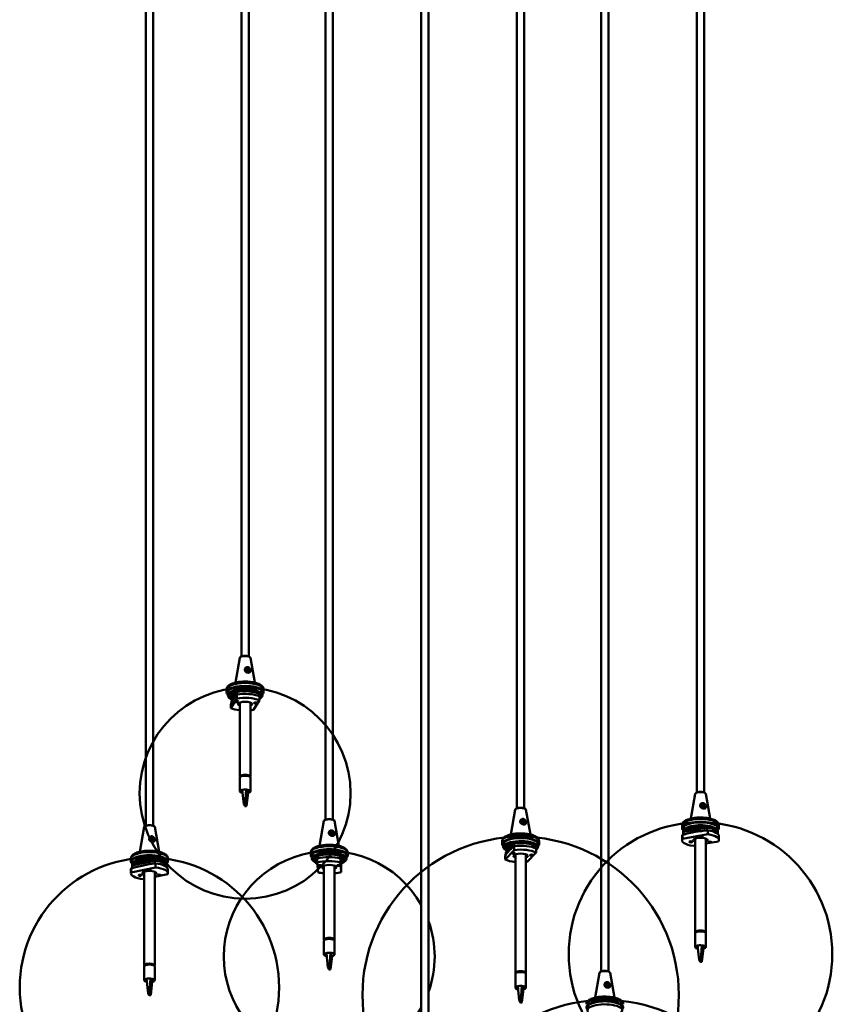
# Model space of a CAD drawing. Header units: millimetres. Extents: x 722 to 3895, y 162 to 5782.
# Tile 2 of 6: x 1762 to 2533, y 634 to 1568. Entities that reach past the tile are written whole.
import ezdxf

# ---------------------------------------------------------------- set-up
doc = ezdxf.new("R2010")
doc.units = ezdxf.units.MM
doc.header["$LTSCALE"] = 20
doc.layers.add('Widoczne (ISO)', color=7, linetype='Continuous', lineweight=50)
doc.layers.add('Widoczne wąskie (ISO)', color=7, linetype='Continuous', lineweight=50)

msp = doc.modelspace()

# ---------------------------------------------------------------- linework, layer by layer
at = {"layer": 'Widoczne (ISO)'}
for p, q in [((2233.45, 820.4), (2233.45, 2419.15)), ((2240.45, 820.4), (2240.45, 2419.15)), ((1972.15, 964.39), (1972.15, 2403.39)), ((1979.15, 964.39), (1979.15, 2403.39)), ((2404, 835.45), (2404, 2349.63)), ((2411, 835.45), (2411, 2349.63)), ((2142.7, 537.79), (2142.7, 2333.88)), ((2149.7, 537.79), (2149.7, 2333.88)), ((1881.4, 803.94), (1881.4, 2318.12)), ((1888.4, 803.94), (1888.4, 2318.12)), ((2313.25, 2264.36), (2313.25, 665.6)), ((2320.25, 2264.36), (2320.25, 665.6)), ((2051.95, 809.59), (2051.95, 2248.6)), ((2058.95, 809.59), (2058.95, 2248.6)), ((1970.61, 963.14), (1966.42, 939.56)), ((1971.4, 964.01), (1971.09, 963.78)), ((1979.89, 964.01), (1980.21, 963.78)), ((1980.69, 963.14), (1984.88, 939.56)), ((1977.57, 949.43), (1977.57, 953.83)), ((1978, 953.19), (1978, 949.32)), ((1978.51, 953.71), (1978.51, 949.27)), ((1958.15, 930.43), (1958.15, 933.24)), ((1959.15, 930.43), (1959.15, 927.61)), ((1966.33, 928.02), (1962.75, 922.21)), ((1966.32, 928.01), (1965.79, 928.1)), ((1966.33, 930.01), (1966.33, 926.55)), ((1967.99, 930.73), (1966.56, 928.4)), ((1967.68, 928.24), (1967.68, 924.48)), ((1967.99, 930.73), (1967.99, 928.29)), ((1988.54, 929.25), (1988.54, 926.96)), ((1989.21, 922.93), (1989.21, 926.69)), ((1992.15, 930.43), (1992.15, 927.61)), ((1993.15, 930.43), (1993.15, 933.24)), ((1967.68, 924.48), (1962.08, 915.37)), ((1962.08, 915.37), (1962.08, 919.13)), ((1962.75, 922.21), (1962.75, 920.52)), ((1970.65, 920.7), (1970.65, 850.55)), ((1980.65, 920.7), (1980.65, 850.55)), ((1983.61, 913.82), (1989.21, 922.93)), ((1972.38, 851.48), (1971.4, 850.56)), ((1971.4, 850.56), (1971.4, 850.51)), ((1971.4, 850.51), (1971.4, 850.55)), ((1971.9, 851.24), (1971.9, 851.03)), ((1971.9, 851.23), (1971.9, 851.03)), ((1972.38, 850.91), (1972.38, 851.48)), ((1972.88, 851.68), (1972.88, 851.66)), ((1972.97, 851.7), (1972.97, 851.68)), ((1974.76, 851.97), (1974.76, 851.99)), ((1975.67, 852.01), (1975.67, 851.32)), ((1978.36, 851.67), (1975.67, 852.01)), ((1976.51, 851.99), (1976.51, 851.9)), ((1977.9, 851.73), (1977.9, 851.8)), ((1978.36, 851.05), (1978.36, 851.67)), ((1979.9, 850.51), (1979.9, 850.55)), ((1970.65, 849.61), (1970.65, 836.46)), ((1980.65, 849.61), (1980.65, 836.46)), ((1974.39, 824.27), (1972.88, 837.88)), ((1975.86, 824.36), (1976.82, 838.12)), ((1976.82, 838.12), (1977.29, 837.22)), ((1976.91, 822.33), (1978.41, 835.03)), ((1977.29, 837.22), (1977.95, 835.94)), ((1977.95, 835.94), (1978.41, 835.03)), ((2402.46, 834.21), (2398.27, 810.63)), ((2403.26, 835.07), (2402.94, 834.84)), ((2411.75, 835.07), (2412.06, 834.84)), ((2412.54, 834.21), (2416.73, 810.63)), ((1975.86, 824.36), (1974.39, 824.27)), ((1974.39, 824.27), (1974.58, 823.9)), ((1974.58, 823.9), (1975.24, 822.62)), ((1975.24, 822.62), (1975.43, 822.25)), ((1975.43, 822.25), (1976.91, 822.33)), ((1976.06, 823.99), (1975.86, 824.36)), ((1976.72, 822.71), (1976.06, 823.99)), ((1976.91, 822.33), (1976.72, 822.71)), ((2409.43, 820.49), (2409.43, 824.89)), ((2409.85, 824.26), (2409.85, 820.38)), ((2410.37, 824.78), (2410.37, 820.33)), ((2231.91, 819.15), (2227.72, 795.57)), ((2232.71, 820.02), (2232.39, 819.79)), ((2241.19, 820.02), (2241.51, 819.79)), ((2241.99, 819.15), (2246.18, 795.57)), ((1880.65, 803.55), (1880.34, 803.33)), ((1889.14, 803.55), (1889.46, 803.33)), ((2050.41, 808.35), (2046.22, 784.77)), ((2051.21, 809.21), (2050.89, 808.98)), ((2059.69, 809.21), (2060.01, 808.98)), ((2060.49, 808.35), (2064.68, 784.77)), ((2238.87, 805.44), (2238.87, 809.84)), ((2239.3, 809.2), (2239.3, 805.33)), ((2239.81, 809.72), (2239.81, 805.28)), ((2390, 801.49), (2390, 804.31)), ((2425, 801.49), (2425, 804.31)), ((1879.86, 802.69), (1875.67, 779.11)), ((1889.94, 802.69), (1894.13, 779.11)), ((2057.37, 794.63), (2057.37, 799.03)), ((2057.8, 798.4), (2057.8, 794.52)), ((2058.31, 798.92), (2058.31, 794.47)), ((2390, 790.21), (2390, 793.97)), ((2414.5, 795.7), (2390.35, 791.4)), ((2390.35, 791.4), (2390.35, 795.16)), ((2391, 801.49), (2391, 798.67)), ((2391, 796.79), (2391, 795.35)), ((2406.85, 800.72), (2391.37, 797.97)), ((2391.37, 797.97), (2391.37, 795.45)), ((2403.11, 800.54), (2402.37, 801.59)), ((2403.11, 802.54), (2403.11, 800.54)), ((2406.47, 802.77), (2406.47, 800.66)), ((2413.95, 801.99), (2407.78, 800.89)), ((2409.47, 802.26), (2409.47, 801.19)), ((2413.95, 801.99), (2413.95, 799.42)), ((2414.5, 799.46), (2414.5, 795.7)), ((2424, 801.49), (2424, 798.67)), ((2424, 796.79), (2424, 795.97)), ((2425, 790.21), (2425, 793.97)), ((1886.82, 788.98), (1886.82, 793.38)), ((1887.25, 792.74), (1887.25, 788.87)), ((1887.76, 793.26), (1887.76, 788.82)), ((2219.45, 786.44), (2219.45, 789.26)), ((2220.45, 786.44), (2220.45, 783.62)), ((2228.39, 784.33), (2227.38, 784.56)), ((2228.44, 786.42), (2228.44, 782.82)), ((2230.93, 786.99), (2228.77, 784.73)), ((2230.73, 784.51), (2230.73, 780.76)), ((2230.93, 786.99), (2230.93, 784.54)), ((2250.89, 784.76), (2250.89, 782.54)), ((2253.45, 786.44), (2253.45, 783.62)), ((2254.45, 786.44), (2254.45, 789.26)), ((2400.5, 784.73), (2402.5, 785.08)), ((2402.5, 791.77), (2402.5, 702.82)), ((2412.5, 791.77), (2412.5, 702.82)), ((2412.5, 786.86), (2424.65, 789.02)), ((2037.95, 775.63), (2037.95, 778.45)), ((2038.95, 775.63), (2038.95, 772.81)), ((2044.63, 775.19), (2044.63, 772.82)), ((2061.94, 776.23), (2061.94, 776.12)), ((2062.91, 776.17), (2062.91, 775.97)), ((2065.63, 775.38), (2065.63, 772.98)), ((2065.8, 773), (2065.63, 775.38)), ((2071.95, 775.63), (2071.95, 772.81)), ((2072.95, 775.63), (2072.95, 778.45)), ((2230.73, 780.76), (2222.26, 771.91)), ((2222.26, 771.91), (2222.26, 775.67)), ((2228.44, 784.39), (2223.01, 778.72)), ((2223.01, 778.72), (2223.01, 776.64)), ((2231.95, 776.71), (2231.95, 664.28)), ((2241.95, 776.71), (2241.95, 664.28)), ((2243.16, 769.56), (2251.64, 778.41)), ((2251.64, 778.41), (2251.64, 782.17)), ((1867.4, 769.97), (1867.4, 772.79)), ((1868.4, 769.97), (1868.4, 767.15)), ((1883.35, 769.18), (1868.54, 766.02)), ((1868.54, 766.02), (1868.54, 763.51)), ((1880.09, 768.89), (1879.11, 769.93)), ((1880.09, 771.05), (1880.09, 768.89)), ((1883.04, 771.2), (1883.04, 769.11)), ((1890.13, 770.63), (1884.23, 769.37)), ((1886.04, 770.74), (1886.04, 769.75)), ((1890.13, 770.63), (1890.13, 768.06)), ((1890.62, 768.11), (1890.62, 764.35)), ((1901.4, 769.97), (1901.4, 767.15)), ((1902.4, 769.97), (1902.4, 772.79)), ((2044.11, 772.67), (2044.11, 768.91)), ((2044.11, 768.91), (2044.8, 759.61)), ((2050.45, 765.91), (2050.45, 695.76)), ((2060.45, 765.91), (2060.45, 695.76)), ((2065.91, 774.69), (2065.91, 772.91)), ((2066.1, 769.1), (2066.1, 772.86)), ((2066.79, 759.8), (2066.1, 769.1)), ((1867.4, 758.7), (1867.4, 762.46)), ((1890.62, 764.35), (1867.53, 759.42)), ((1867.53, 759.42), (1867.53, 763.18)), ((1868.4, 765.28), (1868.4, 763.46)), ((1879.9, 760.25), (1879.9, 671.31)), ((1889.9, 760.25), (1889.9, 671.31)), ((1889.9, 755.33), (1902.27, 757.97)), ((1901.4, 765.28), (1901.4, 764.45)), ((1902.4, 758.7), (1902.4, 762.46)), ((2066.79, 763.55), (2066.79, 759.8)), ((1879.18, 753.04), (1879.9, 753.19)), ((2402.5, 701.88), (2402.5, 688.73)), ((2404.23, 703.75), (2403.25, 702.83)), ((2403.25, 702.83), (2403.25, 702.78)), ((2403.25, 702.78), (2403.25, 702.82)), ((2404.23, 703.18), (2404.23, 703.75)), ((2407.52, 704.28), (2407.52, 703.59)), ((2410.22, 703.94), (2407.52, 704.28)), ((2410.22, 703.32), (2410.22, 703.94)), ((2411.75, 702.78), (2411.75, 702.82)), ((2412.5, 701.88), (2412.5, 688.73)), ((2050.45, 694.82), (2050.45, 681.66)), ((2052.18, 696.69), (2051.2, 695.76)), ((2051.2, 695.76), (2051.2, 695.72)), ((2051.2, 695.72), (2051.2, 695.76)), ((2051.7, 696.44), (2051.7, 696.23)), ((2051.71, 696.45), (2051.71, 696.24)), ((2052.18, 696.11), (2052.18, 696.69)), ((2052.69, 696.88), (2052.69, 696.86)), ((2052.77, 696.91), (2052.77, 696.89)), ((2054.56, 697.18), (2054.56, 697.2)), ((2055.47, 697.21), (2055.47, 696.53)), ((2058.17, 696.87), (2055.47, 697.21)), ((2056.31, 697.2), (2056.31, 697.11)), ((2057.71, 696.93), (2057.71, 697.01)), ((2058.17, 696.25), (2058.17, 696.87)), ((2059.7, 695.72), (2059.7, 695.76)), ((2060.45, 694.82), (2060.45, 681.66)), ((2054.19, 669.47), (2052.69, 683.09)), ((2055.67, 669.56), (2056.62, 683.32)), ((2056.62, 683.32), (2057.09, 682.42)), ((2057.09, 682.42), (2057.75, 681.14)), ((2406.24, 676.54), (2404.74, 690.15)), ((2407.72, 676.63), (2408.68, 690.39)), ((2408.68, 690.39), (2409.14, 689.49)), ((2408.76, 674.61), (2410.27, 687.3)), ((2409.14, 689.49), (2409.8, 688.21)), ((2409.8, 688.21), (2410.27, 687.3)), ((1884.92, 672.76), (1884.92, 672.08)), ((1887.62, 672.42), (1884.92, 672.76)), ((1887.62, 671.8), (1887.62, 672.42)), ((2056.71, 667.54), (2058.22, 680.24)), ((2057.75, 681.14), (2058.22, 680.24)), ((2407.72, 676.63), (2406.24, 676.54)), ((2406.24, 676.54), (2406.43, 676.17)), ((2406.43, 676.17), (2407.09, 674.89)), ((2407.09, 674.89), (2407.28, 674.52)), ((2407.28, 674.52), (2408.76, 674.61)), ((2407.91, 676.26), (2407.72, 676.63)), ((2408.57, 674.98), (2407.91, 676.26)), ((2408.76, 674.61), (2408.57, 674.98)), ((1879.9, 670.37), (1879.9, 657.21)), ((1881.63, 672.24), (1880.65, 671.31)), ((1880.65, 671.31), (1880.65, 671.27)), ((1880.65, 671.27), (1880.65, 671.31)), ((1881.63, 671.66), (1881.63, 672.24)), ((1889.15, 671.27), (1889.15, 671.31)), ((1889.9, 670.37), (1889.9, 657.21)), ((2055.67, 669.56), (2054.19, 669.47)), ((2054.19, 669.47), (2054.38, 669.1)), ((2054.38, 669.1), (2055.04, 667.82)), ((2055.04, 667.82), (2055.23, 667.45)), ((2055.23, 667.45), (2056.71, 667.54)), ((2055.86, 669.19), (2055.67, 669.56)), ((2056.52, 667.91), (2055.86, 669.19)), ((2056.71, 667.54), (2056.52, 667.91)), ((2231.95, 663.34), (2231.95, 650.18)), ((2233.68, 665.21), (2232.7, 664.28)), ((2232.7, 664.28), (2232.7, 664.24)), ((2232.7, 664.24), (2232.7, 664.28)), ((2233.2, 664.97), (2233.2, 664.76)), ((2233.2, 664.96), (2233.2, 664.75)), ((2233.68, 664.63), (2233.68, 665.21)), ((2234.19, 665.4), (2234.19, 665.38)), ((2234.27, 665.43), (2234.27, 665.4)), ((2236.97, 665.73), (2236.97, 665.05)), ((2239.67, 665.39), (2236.97, 665.73)), ((2237.81, 665.72), (2237.81, 665.62)), ((2239.21, 665.45), (2239.21, 665.53)), ((2239.67, 664.77), (2239.67, 665.39)), ((2241.2, 664.24), (2241.2, 664.28)), ((2241.95, 663.34), (2241.95, 650.18)), ((2311.71, 664.36), (2307.52, 640.78)), ((2312.51, 665.22), (2312.19, 664.99)), ((2321, 665.22), (2321.31, 664.99)), ((2321.79, 664.36), (2325.98, 640.78)), ((1883.64, 645.02), (1882.13, 658.64)), ((1885.12, 645.11), (1886.07, 658.87)), ((1886.07, 658.87), (1886.54, 657.97)), ((1886.16, 643.09), (1887.66, 655.79)), ((1886.54, 657.97), (1887.2, 656.69)), ((1887.2, 656.69), (1887.66, 655.79)), ((2318.68, 650.65), (2318.68, 655.05)), ((2319.1, 654.41), (2319.1, 650.54)), ((2319.62, 654.93), (2319.62, 650.49)), ((1885.12, 645.11), (1883.64, 645.02)), ((1883.64, 645.02), (1883.83, 644.65)), ((1883.83, 644.65), (1884.49, 643.37)), ((1885.31, 644.74), (1885.12, 645.11)), ((1885.97, 643.46), (1885.31, 644.74)), ((2235.69, 637.99), (2234.18, 651.61)), ((2237.17, 638.08), (2238.12, 651.84)), ((2238.12, 651.84), (2238.59, 650.94)), ((2238.21, 636.06), (2239.71, 648.76)), ((2238.59, 650.94), (2239.25, 649.66)), ((2239.25, 649.66), (2239.71, 648.76)), ((1884.49, 643.37), (1884.68, 643)), ((1884.68, 643), (1886.16, 643.09)), ((1886.16, 643.09), (1885.97, 643.46)), ((2237.17, 638.08), (2235.69, 637.99)), ((2235.69, 637.99), (2235.88, 637.62)), ((2235.88, 637.62), (2236.54, 636.34)), ((2236.54, 636.34), (2236.73, 635.97)), ((2236.73, 635.97), (2238.21, 636.06)), ((2237.36, 637.71), (2237.17, 638.08)), ((2238.02, 636.43), (2237.36, 637.71)), ((2238.21, 636.06), (2238.02, 636.43))]:
    msp.add_line(p, q, dxfattribs=at)
for centre, radius in [((1975.65, 834.63), 100), ((2407.5, 682), 125), ((2236.95, 643.32), 150), ((1884.9, 650.49), 123), ((2316.75, 488.53), 150)]:
    msp.add_circle(centre, radius, dxfattribs=at)
for start, end in [(29.2503, 330.7497), (340.47461, 19.52539)]:
    msp.add_arc((2055.45, 679.83), 100, start, end, dxfattribs=at)
for centre, major_axis, ratio, start_param, end_param in [((1975.65, 963.04), (-5.05, 0), 0.34202, 3.202292, 6.222486), ((1975.65, 963.31), (-4.7, 0), 0.34202, 3.585701, 5.839077), ((1978.04, 951.47), (-1.71, 1.82), 0.883022, 5.668064, 7.669147), ((1978.04, 951.47), (1.71, -1.82), 0.883022, 0.122672, 2.123755), ((1975.65, 930.43), (-17.5, 0), 0.34202, 2.8019, 6.622878), ((1975.65, 930.43), (16.5, 0), 0.34202, 0, 3.141593), ((1975.65, 927.61), (16.5, 0), 0.34202, 5.677338, 10.184555), ((1975.65, 925.71), (-14.49, 0), 0.34202, 5.316166, 6.836055), ((1975.65, 927.61), (-14.49, 0), 0.34202, 2.78289, 6.943419), ((1967.1, 929.02), (-3, 0), 0.34202, 4.971479, 7.403116), ((1967.83, 926.53), (-1.5, 0), 0.34202, 5.825973, 6.249852), ((1975.65, 922.91), (17.5, 0), 0.34202, 0.684006, 2.043436), ((1975.65, 919.15), (17.5, 0), 0.34202, 0.684006, 2.043436), ((1975.65, 925.73), (-16.5, 0), 0.34202, 3.815539, 5.195089), ((1975.65, 925.71), (14.49, 0), 0.34202, 5.924483, 6.756541), ((1975.65, 919.15), (-17.5, 0), 0.34202, 0.684006, 1.281045), ((1975.65, 919.15), (-6.75, 0), 0.34202, 2.404969, 7.019809), ((1975.65, 919.15), (-17.5, 0), 0.34202, 1.860548, 2.043436), ((1975.65, 850.55), (5, 0), 0.34202, 6.004858, 9.703105), ((1975.65, 849.61), (-5, 0), 0.34202, 3.141593, 6.283185), ((1975.65, 850.55), (4.3, 0), 0.34202, 6.239214, 9.468749), ((1975.65, 850.55), (-4.25, 0), 0.34202, 6.278821, 6.283185), ((1975.65, 851.02), (-3.8, 0), 0.34202, 6.074514, 6.313247), ((1975.65, 850.55), (4.25, 0), 0.34202, 1.566432, 2.447826), ((1975.65, 850.55), (4.25, 0), 0.34202, 0, 0.877029), ((1975.65, 851.02), (3.8, 0), 0.34202, 0.166989, 0.208672), ((1975.65, 836.46), (-5, 0), 0.34202, 5.298439, 7.343554), ((1975.65, 836.46), (-5, 0), 0.34202, 4.475405, 5.298439), ((1975.65, 836.46), (5, 0), 0.34202, 5.298439, 7.616998), ((2407.5, 834.1), (-5.05, 0), 0.34202, 3.202292, 6.222486), ((2407.5, 834.38), (-4.7, 0), 0.34202, 3.585701, 5.839077), ((2409.9, 822.53), (-1.71, 1.82), 0.883022, 5.668064, 7.669147), ((2409.9, 822.53), (1.71, -1.82), 0.883022, 0.122672, 2.123755), ((2236.95, 819.05), (-5.05, 0), 0.34202, 3.202292, 6.222486), ((2236.95, 819.33), (-4.7, 0), 0.34202, 3.585701, 5.839077), ((1884.9, 802.58), (-5.05, 0), 0.34202, 3.202292, 6.222486), ((1884.9, 802.86), (-4.7, 0), 0.34202, 3.585701, 5.839077), ((2055.45, 808.24), (-5.05, 0), 0.34202, 3.202292, 6.222486), ((2055.45, 808.52), (-4.7, 0), 0.34202, 3.585701, 5.839077), ((2239.34, 807.48), (-1.71, 1.82), 0.883022, 5.668064, 7.669147), ((2239.34, 807.48), (1.71, -1.82), 0.883022, 0.122672, 2.123755), ((2407.5, 801.49), (-17.5, 0), 0.34202, 2.8019, 6.622878), ((2407.5, 798.67), (16.5, 0), 0.34202, 6.115892, 9.592071), ((2407.5, 801.49), (16.5, 0), 0.34202, 0, 3.141593), ((2407.5, 798.67), (-14.49, 0), 0.34202, 3.344389, 6.364023), ((2057.84, 796.67), (-1.71, 1.82), 0.883022, 5.668064, 7.669147), ((2057.84, 796.67), (1.71, -1.82), 0.883022, 0.122672, 2.123755), ((2407.5, 793.97), (-17.5, 0), 0.34202, 6.082938, 6.283185), ((2407.5, 796.79), (-16.5, 0), 0.34202, 6.072878, 6.283185), ((2407.5, 796.78), (-14.49, 0), 0.34202, 4.431517, 5.952196), ((2407.5, 798.67), (7, 0), 0.34202, 2.249384, 2.687872), ((2405.28, 801.83), (-3, 0), 0.34202, 4.087225, 6.518862), ((2407.97, 798.79), (-1.5, 0), 0.34202, 4.837362, 5.546351), ((2407.5, 796.79), (16.5, 0), 0.34202, 0, 1.169243), ((2407.5, 793.97), (17.5, 0), 0.34202, 0, 1.159183), ((2407.5, 790.21), (17.5, 0), 0.34202, 6.082938, 7.442368), ((1887.29, 791.02), (-1.71, 1.82), 0.883022, 5.668064, 7.669147), ((1887.29, 791.02), (1.71, -1.82), 0.883022, 0.122672, 2.123755), ((2236.95, 786.44), (-17.5, 0), 0.34202, 2.8019, 6.622878), ((2236.95, 783.62), (16.5, 0), 0.34202, 5.810589, 10.117169), ((2236.95, 786.44), (16.5, 0), 0.34202, 0, 3.141593), ((2236.95, 781.73), (-14.49, 0), 0.34202, 5.20597, 6.727069), ((2236.95, 783.62), (-14.49, 0), 0.34202, 2.907082, 6.885795), ((2229.04, 785.42), (-3, 0), 0.34202, 4.895658, 7.266332), ((2236.95, 778.92), (17.5, 0), 0.34202, 0.574416, 1.933846), ((2236.95, 781.74), (-16.5, 0), 0.34202, 3.705948, 5.085498), ((2407.5, 790.21), (-17.5, 0), 0.34202, 6.082938, 7.442368), ((2407.5, 790.21), (-6.75, 0), 0.34202, 2.404969, 7.019809), ((1884.9, 769.97), (-17.5, 0), 0.34202, 2.8019, 6.622878), ((1884.9, 769.97), (16.5, 0), 0.34202, 0, 3.141593), ((2055.45, 775.63), (-17.5, 0), 0.34202, 2.8019, 6.622878), ((2055.45, 772.81), (16.5, 0), 0.34202, 5.443531, 10.239101), ((2055.45, 775.63), (16.5, 0), 0.34202, 0, 3.141593), ((2055.45, 772.81), (-14.49, 0), 0.34202, 2.427458, 6.95471), ((2055.45, 770.93), (-16.5, 0), 0.34202, 4.047865, 5.427415), ((2061.87, 775.21), (3, 0), 0.34202, 0.42203, 1.770319), ((2229.94, 782.82), (-1.5, 0), 0.34202, 5.612025, 6.321014), ((2236.95, 775.16), (-6.75, 0), 0.34202, 2.404969, 7.019809), ((2236.95, 775.16), (17.5, 0), 0.34202, 0.574416, 1.933846), ((2236.95, 781.73), (14.49, 0), 0.34202, 0.120708, 0.276927), ((1884.9, 767.15), (16.5, 0), 0.34202, 6.115892, 9.62111), ((1884.9, 765.28), (-16.5, 0), 0.34202, 6.151432, 6.283185), ((1884.9, 767.15), (-14.49, 0), 0.34202, 3.344389, 6.426501), ((1884.9, 765.26), (-14.49, 0), 0.34202, 4.510071, 6.03075), ((1884.9, 767.15), (7, 0), 0.34202, 2.327938, 2.713139), ((1881.96, 770.24), (-3, 0), 0.34202, 4.165779, 6.597416), ((1884.54, 767.27), (-1.5, 0), 0.34202, 4.915916, 5.624904), ((1884.9, 765.28), (16.5, 0), 0.34202, 0, 1.247796), ((1884.9, 762.46), (17.5, 0), 0.34202, 0, 1.237736), ((2055.45, 770.91), (-14.49, 0), 0.34202, 5.555669, 6.963826), ((2046.18, 773.52), (-3, 0), 0.34202, 5.252995, 7.170025), ((2055.45, 768.11), (17.5, 0), 0.34202, 0.916332, 2.275762), ((2055.45, 764.35), (17.5, 0), 0.34202, 0.916332, 2.275762), ((2055.45, 764.35), (-6.75, 0), 0.34202, 2.404969, 7.019809), ((2055.45, 770.91), (14.49, 0), 0.34202, 5.583348, 7.06838), ((2236.95, 775.16), (-17.5, 0), 0.34202, 0.574416, 1.281045), ((2236.95, 775.16), (-17.5, 0), 0.34202, 1.860548, 1.933846), ((1884.9, 758.7), (-17.5, 0), 0.34202, 6.161492, 7.520922), ((1884.9, 762.46), (-17.5, 0), 0.34202, 6.161492, 6.283185), ((1884.9, 758.7), (-6.75, 0), 0.34202, 2.404969, 7.019809), ((1884.9, 758.7), (17.5, 0), 0.34202, 6.161492, 7.520922), ((2055.45, 764.35), (-17.5, 0), 0.34202, 0.916332, 1.281045), ((2055.45, 764.35), (-17.5, 0), 0.34202, 1.860548, 2.275762), ((2407.5, 702.82), (5, 0), 0.34202, 6.004858, 9.703105), ((2407.5, 701.88), (-5, 0), 0.34202, 3.141593, 6.283185), ((2407.5, 702.82), (-4.25, 0), 0.34202, 6.278821, 6.283185), ((2407.5, 702.82), (4.25, 0), 0.34202, 1.566432, 2.447826), ((2407.5, 702.82), (4.25, 0), 0.34202, 0, 0.877029), ((2055.45, 695.76), (5, 0), 0.34202, 6.004858, 9.703105), ((2055.45, 694.82), (-5, 0), 0.34202, 3.141593, 6.283185), ((2055.45, 695.76), (4.3, 0), 0.34202, 6.239214, 9.468749), ((2055.45, 695.76), (-4.25, 0), 0.34202, 6.278821, 6.283185), ((2055.45, 696.23), (-3.8, 0), 0.34202, 6.074514, 6.313247), ((2055.45, 695.76), (4.25, 0), 0.34202, 1.566432, 2.447826), ((2055.45, 695.76), (4.25, 0), 0.34202, 0, 0.877029), ((2055.45, 696.23), (3.8, 0), 0.34202, 0.166989, 0.208672), ((2055.45, 681.66), (-5, 0), 0.34202, 5.298439, 7.343554), ((2055.45, 681.66), (-5, 0), 0.34202, 4.475405, 5.298439), ((2055.45, 681.66), (5, 0), 0.34202, 5.298439, 7.616998), ((2407.5, 688.73), (-5, 0), 0.34202, 5.298439, 7.343554), ((2407.5, 688.73), (-5, 0), 0.34202, 4.475405, 5.298439), ((2407.5, 688.73), (5, 0), 0.34202, 5.298439, 7.616998), ((1884.9, 671.31), (5, 0), 0.34202, 6.004858, 9.703105), ((1884.9, 671.31), (4.25, 0), 0.34202, 1.566432, 2.447826), ((1884.9, 671.31), (4.25, 0), 0.34202, 0, 0.877029), ((1884.9, 670.37), (-5, 0), 0.34202, 3.141593, 6.283185), ((1884.9, 671.31), (-4.25, 0), 0.34202, 6.278821, 6.283185), ((2236.95, 664.28), (5, 0), 0.34202, 6.004858, 9.703105), ((2236.95, 663.34), (-5, 0), 0.34202, 3.141593, 6.283185), ((2236.95, 664.28), (4.3, 0), 0.34202, 6.239214, 9.468749), ((2236.95, 664.28), (-4.25, 0), 0.34202, 6.278821, 6.283185), ((2236.95, 664.75), (-3.8, 0), 0.34202, 6.074514, 6.313247), ((2236.95, 664.28), (4.25, 0), 0.34202, 1.566432, 2.447826), ((2236.95, 664.28), (4.25, 0), 0.34202, 0, 0.877029), ((2236.95, 664.75), (3.8, 0), 0.34202, 0.166989, 0.208672), ((2316.75, 664.25), (-5.05, 0), 0.34202, 3.202292, 6.222486), ((2316.75, 664.53), (-4.7, 0), 0.34202, 3.585701, 5.839077), ((1884.9, 657.21), (-5, 0), 0.34202, 5.298439, 7.343554), ((1884.9, 657.21), (-5, 0), 0.34202, 4.475405, 5.298439), ((1884.9, 657.21), (5, 0), 0.34202, 5.298439, 7.616998), ((2319.15, 652.69), (-1.71, 1.82), 0.883022, 5.668064, 7.669147), ((2319.15, 652.69), (1.71, -1.82), 0.883022, 0.122672, 2.123755), ((2236.95, 650.18), (-5, 0), 0.34202, 5.298439, 7.343554), ((2236.95, 650.18), (-5, 0), 0.34202, 4.475405, 5.298439), ((2236.95, 650.18), (5, 0), 0.34202, 5.298439, 7.616998), ((2316.75, 631.64), (-17.5, 0), 0.34202, 2.8019, 6.622878), ((2316.75, 631.64), (16.5, 0), 0.34202, 0, 3.141593), ((2316.75, 628.82), (16.5, 0), 0.34202, 5.765598, 9.722716)]:
    msp.add_ellipse(centre, major_axis=major_axis, ratio=ratio, start_param=start_param, end_param=end_param, dxfattribs=at)
for centre, major_axis in [((1967.83, 921.55), (1.5, 0)), ((1985.63, 920.27), (1.5, 0)), ((2407.97, 793.8), (-1.5, 0)), ((2398.19, 788.56), (-1.5, 0)), ((2416.36, 788.28), (-1.5, 0)), ((2229.94, 777.83), (1.5, 0)), ((2247.23, 775.9), (1.5, 0)), ((2046.23, 766.07), (1.5, 0)), ((2064.41, 766.23), (1.5, 0)), ((1875.99, 756.8), (-1.5, 0)), ((1884.54, 762.29), (-1.5, 0)), ((1894.17, 757.01), (-1.5, 0))]:
    msp.add_ellipse(centre, major_axis=major_axis, ratio=0.34202, dxfattribs=at)
for points, knots in [([(1975.26, 951.9), (1975.26, 951.69), (1975.29, 951.47), (1975.46, 950.9), (1975.67, 950.55), (1976.02, 950.16), (1976.11, 950.06), (1976.49, 949.73), (1976.84, 949.51), (1977.53, 949.2), (1977.86, 949.1), (1978.63, 948.96), (1979.07, 948.97), (1979.77, 949.14), (1980.04, 949.29), (1980.33, 949.56), (1980.41, 949.66), (1980.63, 950.01), (1980.73, 950.3), (1980.79, 951.01), (1980.74, 951.44), (1980.45, 952.36), (1980.19, 952.83), (1979.66, 953.46), (1979.37, 953.72), (1978.73, 954.09), (1978.38, 954.2), (1977.71, 954.29), (1977.34, 954.26), (1976.77, 954.09), (1976.55, 953.98), (1976.06, 953.67), (1975.82, 953.42), (1975.48, 952.9), (1975.37, 952.64), (1975.27, 952.22), (1975.26, 952.05), (1975.26, 951.9)], [-1.504256, -1.504256, -1.504256, -1.504256, -1.444649, -1.444649, -1.341108, -1.341108, -1.30597, -1.30597, -1.208059, -1.208059, -1.12742, -1.12742, -1.012024, -1.012024, -0.914325, -0.914325, -0.86858, -0.86858, -0.772667, -0.772667, -0.656304, -0.656304, -0.537522, -0.537522, -0.447771, -0.447771, -0.358019, -0.358019, -0.268268, -0.268268, -0.207518, -0.207518, -0.116042, -0.116042, -0.044632, -0.044632, 0, 0, 0, 0]), ([(1977.57, 953.66), (1977.68, 953.67), (1977.79, 953.66), (1978.05, 953.63), (1978.21, 953.59), (1978.37, 953.54)], [0.32249712, 0.32249712, 0.32249712, 0.32249712, 0.35801943, 0.35801943, 0.40865448, 0.40865448, 0.40865448, 0.40865448]), ([(1979.83, 949.79), (1979.78, 949.73), (1979.72, 949.67), (1979.48, 949.48), (1979.25, 949.37), (1978.7, 949.25), (1978.37, 949.25), (1977.8, 949.35), (1977.55, 949.43), (1977.01, 949.65), (1976.73, 949.82), (1976.41, 950.08), (1976.33, 950.16), (1976.25, 950.23)], [0.8812141, 0.8812141, 0.8812141, 0.8812141, 0.914325, 0.914325, 1.0120237, 1.0120237, 1.1274203, 1.1274203, 1.2080586, 1.2080586, 1.3059698, 1.3059698, 1.3390806, 1.3390806, 1.3390806, 1.3390806]), ([(1958.15, 933.24), (1958.15, 933.91), (1958.33, 934.57), (1959.01, 935.85), (1959.55, 936.42), (1961.16, 937.69), (1962.37, 938.29), (1965.2, 939.3), (1966.83, 939.7), (1970.25, 940.27), (1972.03, 940.44), (1975.63, 940.58), (1977.44, 940.55), (1980.96, 940.28), (1982.66, 940.04), (1985.83, 939.37), (1987.28, 938.93), (1989.88, 937.82), (1991.01, 937.15), (1992.23, 935.84), (1992.55, 935.4), (1993.01, 934.4), (1993.15, 933.82), (1993.15, 933.24)], [6.07611, 6.07611, 6.07611, 6.07611, 6.256174, 6.256174, 6.484154, 6.484154, 6.840116, 6.840116, 7.197179, 7.197179, 7.535277, 7.535277, 7.867958, 7.867958, 8.20157, 8.20157, 8.543327, 8.543327, 8.908127, 8.908127, 9.061991, 9.061991, 9.217703, 9.217703, 9.217703, 9.217703]), ([(1962.08, 919.13), (1962.22, 919.41), (1962.35, 919.69), (1963.3, 921.66), (1964.11, 923.11), (1965.65, 925.62), (1966.46, 926.8), (1967.41, 927.94), (1967.55, 928.09), (1967.68, 928.24)], [28.725417, 28.725417, 28.725417, 28.725417, 28.907696, 28.907696, 30.033003, 30.033003, 31.15831, 31.15831, 31.340589, 31.340589, 31.340589, 31.340589]), ([(1964.38, 925.38), (1963.88, 925.68), (1963.54, 925.98), (1963.16, 926.44), (1963.14, 926.57), (1963.15, 926.77), (1963.2, 926.96), (1963.75, 927.53), (1964.18, 927.85), (1965.37, 928.46), (1966.13, 928.76), (1967.02, 929.02)], [2.410455, 2.410455, 2.410455, 2.410455, 2.670645, 2.670645, 2.942445, 2.942445, 3.256605, 3.256605, 3.521572, 3.521572, 3.79347, 3.79347, 3.79347, 3.79347]), ([(2407.11, 822.96), (2407.11, 822.75), (2407.14, 822.54), (2407.32, 821.96), (2407.52, 821.62), (2407.87, 821.22), (2407.97, 821.13), (2408.35, 820.8), (2408.7, 820.57), (2409.39, 820.27), (2409.72, 820.17), (2410.49, 820.03), (2410.93, 820.03), (2411.63, 820.21), (2411.9, 820.36), (2412.19, 820.63), (2412.27, 820.73), (2412.49, 821.07), (2412.58, 821.36), (2412.65, 822.08), (2412.6, 822.5), (2412.3, 823.42), (2412.05, 823.89), (2411.51, 824.53), (2411.23, 824.78), (2410.59, 825.15), (2410.24, 825.27), (2409.56, 825.35), (2409.2, 825.33), (2408.63, 825.15), (2408.41, 825.05), (2407.92, 824.73), (2407.67, 824.49), (2407.33, 823.96), (2407.22, 823.7), (2407.13, 823.28), (2407.11, 823.12), (2407.11, 822.96)], [-1.504256, -1.504256, -1.504256, -1.504256, -1.444649, -1.444649, -1.341108, -1.341108, -1.30597, -1.30597, -1.208059, -1.208059, -1.12742, -1.12742, -1.012024, -1.012024, -0.914325, -0.914325, -0.86858, -0.86858, -0.772667, -0.772667, -0.656304, -0.656304, -0.537522, -0.537522, -0.447771, -0.447771, -0.358019, -0.358019, -0.268268, -0.268268, -0.207518, -0.207518, -0.116042, -0.116042, -0.044632, -0.044632, 0, 0, 0, 0]), ([(2409.43, 824.73), (2409.54, 824.73), (2409.65, 824.73), (2409.91, 824.69), (2410.07, 824.66), (2410.22, 824.6)], [0.32249712, 0.32249712, 0.32249712, 0.32249712, 0.35801943, 0.35801943, 0.40865448, 0.40865448, 0.40865448, 0.40865448]), ([(2411.69, 820.85), (2411.63, 820.79), (2411.58, 820.74), (2411.34, 820.54), (2411.11, 820.44), (2410.55, 820.32), (2410.22, 820.32), (2409.65, 820.42), (2409.41, 820.49), (2408.87, 820.72), (2408.58, 820.89), (2408.26, 821.15), (2408.18, 821.22), (2408.11, 821.3)], [0.8812141, 0.8812141, 0.8812141, 0.8812141, 0.914325, 0.914325, 1.0120237, 1.0120237, 1.1274203, 1.1274203, 1.2080586, 1.2080586, 1.3059698, 1.3059698, 1.3390806, 1.3390806, 1.3390806, 1.3390806]), ([(2236.56, 807.91), (2236.56, 807.7), (2236.59, 807.48), (2236.76, 806.91), (2236.97, 806.56), (2237.32, 806.17), (2237.42, 806.08), (2237.79, 805.74), (2238.14, 805.52), (2238.83, 805.21), (2239.17, 805.11), (2239.93, 804.97), (2240.38, 804.98), (2241.08, 805.16), (2241.34, 805.3), (2241.63, 805.57), (2241.72, 805.67), (2241.94, 806.02), (2242.03, 806.31), (2242.1, 807.02), (2242.05, 807.45), (2241.75, 808.37), (2241.49, 808.84), (2240.96, 809.47), (2240.67, 809.73), (2240.03, 810.1), (2239.68, 810.21), (2239.01, 810.3), (2238.65, 810.27), (2238.07, 810.1), (2237.85, 810), (2237.36, 809.68), (2237.12, 809.44), (2236.78, 808.91), (2236.67, 808.65), (2236.57, 808.23), (2236.56, 808.06), (2236.56, 807.91)], [-1.504256, -1.504256, -1.504256, -1.504256, -1.444649, -1.444649, -1.341108, -1.341108, -1.30597, -1.30597, -1.208059, -1.208059, -1.12742, -1.12742, -1.012024, -1.012024, -0.914325, -0.914325, -0.86858, -0.86858, -0.772667, -0.772667, -0.656304, -0.656304, -0.537522, -0.537522, -0.447771, -0.447771, -0.358019, -0.358019, -0.268268, -0.268268, -0.207518, -0.207518, -0.116042, -0.116042, -0.044632, -0.044632, 0, 0, 0, 0]), ([(2241.13, 805.8), (2241.08, 805.74), (2241.02, 805.68), (2240.78, 805.49), (2240.55, 805.38), (2240, 805.26), (2239.67, 805.27), (2239.1, 805.36), (2238.85, 805.44), (2238.32, 805.66), (2238.03, 805.83), (2237.71, 806.09), (2237.63, 806.17), (2237.55, 806.24)], [0.8812141, 0.8812141, 0.8812141, 0.8812141, 0.914325, 0.914325, 1.0120237, 1.0120237, 1.1274203, 1.1274203, 1.2080586, 1.2080586, 1.3059698, 1.3059698, 1.3390806, 1.3390806, 1.3390806, 1.3390806]), ([(2238.87, 809.67), (2238.99, 809.68), (2239.1, 809.67), (2239.36, 809.64), (2239.51, 809.6), (2239.67, 809.55)], [0.32249712, 0.32249712, 0.32249712, 0.32249712, 0.35801943, 0.35801943, 0.40865448, 0.40865448, 0.40865448, 0.40865448]), ([(2390, 804.31), (2390, 804.98), (2390.19, 805.64), (2390.87, 806.91), (2391.41, 807.49), (2393.01, 808.76), (2394.22, 809.36), (2397.06, 810.37), (2398.68, 810.77), (2402.1, 811.33), (2403.89, 811.51), (2407.48, 811.64), (2409.3, 811.61), (2412.81, 811.34), (2414.52, 811.1), (2417.68, 810.43), (2419.14, 810), (2421.74, 808.88), (2422.87, 808.21), (2424.09, 806.9), (2424.4, 806.47), (2424.86, 805.46), (2425, 804.89), (2425, 804.31)], [5.191857, 5.191857, 5.191857, 5.191857, 5.37192, 5.37192, 5.5999, 5.5999, 5.955862, 5.955862, 6.312925, 6.312925, 6.651023, 6.651023, 6.983704, 6.983704, 7.317316, 7.317316, 7.659073, 7.659073, 8.023874, 8.023874, 8.177737, 8.177737, 8.333449, 8.333449, 8.333449, 8.333449]), ([(2055.06, 797.1), (2055.06, 796.89), (2055.09, 796.68), (2055.26, 796.1), (2055.47, 795.76), (2055.82, 795.36), (2055.92, 795.27), (2056.3, 794.94), (2056.65, 794.71), (2057.34, 794.41), (2057.67, 794.31), (2058.44, 794.17), (2058.88, 794.17), (2059.58, 794.35), (2059.85, 794.5), (2060.13, 794.77), (2060.22, 794.87), (2060.44, 795.21), (2060.53, 795.5), (2060.6, 796.22), (2060.55, 796.64), (2060.25, 797.56), (2060, 798.03), (2059.46, 798.67), (2059.17, 798.92), (2058.54, 799.29), (2058.18, 799.41), (2057.51, 799.49), (2057.15, 799.47), (2056.58, 799.29), (2056.36, 799.19), (2055.87, 798.87), (2055.62, 798.63), (2055.28, 798.1), (2055.17, 797.85), (2055.08, 797.42), (2055.06, 797.26), (2055.06, 797.1)], [-1.504256, -1.504256, -1.504256, -1.504256, -1.444649, -1.444649, -1.341108, -1.341108, -1.30597, -1.30597, -1.208059, -1.208059, -1.12742, -1.12742, -1.012024, -1.012024, -0.914325, -0.914325, -0.86858, -0.86858, -0.772667, -0.772667, -0.656304, -0.656304, -0.537522, -0.537522, -0.447771, -0.447771, -0.358019, -0.358019, -0.268268, -0.268268, -0.207518, -0.207518, -0.116042, -0.116042, -0.044632, -0.044632, 0, 0, 0, 0]), ([(2059.64, 794.99), (2059.58, 794.93), (2059.52, 794.88), (2059.28, 794.68), (2059.05, 794.58), (2058.5, 794.46), (2058.17, 794.46), (2057.6, 794.56), (2057.35, 794.63), (2056.82, 794.86), (2056.53, 795.03), (2056.21, 795.29), (2056.13, 795.36), (2056.05, 795.44)], [0.8812141, 0.8812141, 0.8812141, 0.8812141, 0.914325, 0.914325, 1.0120237, 1.0120237, 1.1274203, 1.1274203, 1.2080586, 1.2080586, 1.3059698, 1.3059698, 1.3390806, 1.3390806, 1.3390806, 1.3390806]), ([(2057.37, 798.87), (2057.49, 798.87), (2057.6, 798.87), (2057.86, 798.83), (2058.01, 798.8), (2058.17, 798.74)], [0.32249712, 0.32249712, 0.32249712, 0.32249712, 0.35801943, 0.35801943, 0.40865448, 0.40865448, 0.40865448, 0.40865448]), ([(2219.45, 789.26), (2219.45, 789.92), (2219.64, 790.58), (2220.31, 791.86), (2220.85, 792.43), (2222.46, 793.7), (2223.67, 794.3), (2226.5, 795.31), (2228.13, 795.71), (2231.55, 796.28), (2233.33, 796.45), (2236.93, 796.59), (2238.75, 796.56), (2242.26, 796.29), (2243.96, 796.05), (2247.13, 795.38), (2248.59, 794.94), (2251.19, 793.83), (2252.31, 793.16), (2253.54, 791.85), (2253.85, 791.41), (2254.31, 790.41), (2254.45, 789.83), (2254.45, 789.26)], [5.96652, 5.96652, 5.96652, 5.96652, 6.146583, 6.146583, 6.374563, 6.374563, 6.730525, 6.730525, 7.087588, 7.087588, 7.425686, 7.425686, 7.758367, 7.758367, 8.091979, 8.091979, 8.433736, 8.433736, 8.798537, 8.798537, 8.9524, 8.9524, 9.108112, 9.108112, 9.108112, 9.108112]), ([(2390.35, 795.16), (2394.48, 796.33), (2398.54, 797.24), (2406.32, 798.62), (2410.38, 799.16), (2414.5, 799.46)], [35.882115, 35.882115, 35.882115, 35.882115, 37.196513, 37.196513, 38.510912, 38.510912, 38.510912, 38.510912]), ([(2395.87, 798.77), (2396.01, 798.87), (2396.16, 798.96), (2396.88, 799.37), (2397.6, 799.68), (2399.39, 800.26), (2400.46, 800.51), (2402.84, 800.92), (2404.15, 801.06), (2406.86, 801.2), (2408.26, 801.2), (2409.72, 801.11), (2409.82, 801.11), (2409.92, 801.1)], [2.506531, 2.506531, 2.506531, 2.506531, 2.589354, 2.589354, 2.866381, 2.866381, 3.163229, 3.163229, 3.470211, 3.470211, 3.780976, 3.780976, 3.80399, 3.80399, 3.80399, 3.80399]), ([(1884.51, 791.45), (1884.51, 791.24), (1884.54, 791.02), (1884.71, 790.45), (1884.92, 790.1), (1885.27, 789.71), (1885.37, 789.61), (1885.74, 789.28), (1886.09, 789.06), (1886.78, 788.75), (1887.11, 788.65), (1887.88, 788.51), (1888.33, 788.52), (1889.02, 788.69), (1889.29, 788.84), (1889.58, 789.11), (1889.66, 789.21), (1889.88, 789.56), (1889.98, 789.85), (1890.04, 790.56), (1889.99, 790.98), (1889.7, 791.9), (1889.44, 792.37), (1888.91, 793.01), (1888.62, 793.27), (1887.98, 793.64), (1887.63, 793.75), (1886.96, 793.84), (1886.59, 793.81), (1886.02, 793.64), (1885.8, 793.53), (1885.31, 793.21), (1885.07, 792.97), (1884.73, 792.45), (1884.62, 792.19), (1884.52, 791.77), (1884.51, 791.6), (1884.51, 791.45)], [-1.504256, -1.504256, -1.504256, -1.504256, -1.444649, -1.444649, -1.341108, -1.341108, -1.30597, -1.30597, -1.208059, -1.208059, -1.12742, -1.12742, -1.012024, -1.012024, -0.914325, -0.914325, -0.86858, -0.86858, -0.772667, -0.772667, -0.656304, -0.656304, -0.537522, -0.537522, -0.447771, -0.447771, -0.358019, -0.358019, -0.268268, -0.268268, -0.207518, -0.207518, -0.116042, -0.116042, -0.044632, -0.044632, 0, 0, 0, 0]), ([(1889.08, 789.33), (1889.03, 789.27), (1888.97, 789.22), (1888.73, 789.03), (1888.5, 788.92), (1887.95, 788.8), (1887.62, 788.8), (1887.05, 788.9), (1886.8, 788.97), (1886.26, 789.2), (1885.98, 789.37), (1885.66, 789.63), (1885.58, 789.7), (1885.5, 789.78)], [0.8812141, 0.8812141, 0.8812141, 0.8812141, 0.914325, 0.914325, 1.0120237, 1.0120237, 1.1274203, 1.1274203, 1.2080586, 1.2080586, 1.3059698, 1.3059698, 1.3390806, 1.3390806, 1.3390806, 1.3390806]), ([(1886.82, 793.21), (1886.93, 793.21), (1887.04, 793.21), (1887.3, 793.18), (1887.46, 793.14), (1887.62, 793.09)], [0.32249712, 0.32249712, 0.32249712, 0.32249712, 0.35801943, 0.35801943, 0.40865448, 0.40865448, 0.40865448, 0.40865448]), ([(2037.95, 778.45), (2037.95, 779.12), (2038.14, 779.78), (2038.81, 781.05), (2039.36, 781.63), (2040.96, 782.9), (2042.17, 783.5), (2045, 784.51), (2046.63, 784.91), (2050.05, 785.47), (2051.83, 785.65), (2055.43, 785.79), (2057.25, 785.75), (2060.76, 785.48), (2062.46, 785.24), (2065.63, 784.57), (2067.09, 784.14), (2069.69, 783.02), (2070.81, 782.35), (2072.04, 781.04), (2072.35, 780.61), (2072.81, 779.6), (2072.95, 779.03), (2072.95, 778.45)], [0.025251, 0.025251, 0.025251, 0.025251, 0.205314, 0.205314, 0.433294, 0.433294, 0.789256, 0.789256, 1.146319, 1.146319, 1.484417, 1.484417, 1.817098, 1.817098, 2.15071, 2.15071, 2.492467, 2.492467, 2.857268, 2.857268, 3.011131, 3.011131, 3.166843, 3.166843, 3.166843, 3.166843]), ([(2222.26, 775.67), (2223.7, 777.57), (2225.13, 779.23), (2227.87, 782.09), (2229.29, 783.4), (2230.73, 784.51)], [43.032677, 43.032677, 43.032677, 43.032677, 44.352616, 44.352616, 45.672555, 45.672555, 45.672555, 45.672555]), ([(2225.61, 781.44), (2225.5, 781.51), (2225.4, 781.57), (2224.87, 781.94), (2224.63, 782.23), (2224.41, 782.62), (2224.42, 782.67), (2224.52, 782.93), (2224.61, 783.09), (2225.04, 783.54), (2225.47, 783.85), (2226.66, 784.47), (2227.45, 784.78), (2228.72, 785.15), (2229.1, 785.25), (2229.49, 785.34)], [2.313019, 2.313019, 2.313019, 2.313019, 2.372737, 2.372737, 2.642302, 2.642302, 2.951283, 2.951283, 3.142963, 3.142963, 3.408123, 3.408123, 3.688984, 3.688984, 3.797181, 3.797181, 3.797181, 3.797181]), ([(1867.4, 772.79), (1867.4, 773.46), (1867.58, 774.12), (1868.26, 775.39), (1868.8, 775.97), (1870.41, 777.24), (1871.62, 777.84), (1874.45, 778.85), (1876.08, 779.25), (1879.5, 779.82), (1881.28, 779.99), (1884.88, 780.13), (1886.69, 780.09), (1890.21, 779.82), (1891.91, 779.59), (1895.08, 778.92), (1896.53, 778.48), (1899.13, 777.37), (1900.26, 776.69), (1901.48, 775.39), (1901.8, 774.95), (1902.26, 773.94), (1902.4, 773.37), (1902.4, 772.79)], [5.27041, 5.27041, 5.27041, 5.27041, 5.450474, 5.450474, 5.678453, 5.678453, 6.034416, 6.034416, 6.391479, 6.391479, 6.729577, 6.729577, 7.062257, 7.062257, 7.39587, 7.39587, 7.737627, 7.737627, 8.102427, 8.102427, 8.256291, 8.256291, 8.412003, 8.412003, 8.412003, 8.412003]), ([(1867.53, 763.18), (1871.47, 764.46), (1875.36, 765.47), (1882.79, 767.06), (1886.68, 767.71), (1890.62, 768.11)], [35.882115, 35.882115, 35.882115, 35.882115, 37.196513, 37.196513, 38.510912, 38.510912, 38.510912, 38.510912]), ([(1872.87, 766.94), (1873.15, 767.2), (1873.59, 767.49), (1874.8, 768.09), (1875.63, 768.39), (1877.58, 768.94), (1878.73, 769.17), (1881.22, 769.51), (1882.57, 769.62), (1884.72, 769.67), (1885.51, 769.66), (1886.29, 769.64)], [2.489162, 2.489162, 2.489162, 2.489162, 2.735619, 2.735619, 3.018461, 3.018461, 3.318703, 3.318703, 3.627095, 3.627095, 3.804405, 3.804405, 3.804405, 3.804405]), ([(2044.19, 767.79), (2043.93, 767.9), (2043.69, 768.02), (2043.26, 768.23), (2043.08, 768.33), (2042.91, 768.43)], [2.495141, 2.495141, 2.495141, 2.495141, 2.5778851, 2.5778851, 2.6427803, 2.6427803, 2.6427803, 2.6427803]), ([(2044.11, 770.63), (2043.61, 770.93), (2043.28, 771.24), (2042.95, 771.69), (2042.94, 771.8), (2042.96, 771.98), (2043, 772.12), (2043.37, 772.57), (2043.74, 772.89), (2044.39, 773.26), (2044.51, 773.32), (2044.63, 773.39)], [2.655413, 2.655413, 2.655413, 2.655413, 2.922915, 2.922915, 3.199823, 3.199823, 3.437695, 3.437695, 3.708115, 3.708115, 3.762624, 3.762624, 3.762624, 3.762624]), ([(2065.75, 773.63), (2066.19, 773.44), (2066.57, 773.24), (2067.37, 772.73), (2067.68, 772.42), (2067.92, 772.05), (2067.94, 771.96), (2067.95, 771.89)], [5.6405308, 5.6405308, 5.6405308, 5.6405308, 5.8129887, 5.8129887, 6.0861735, 6.0861735, 6.2831853, 6.2831853, 6.2831853, 6.2831853]), ([(2066.1, 772.86), (2066.12, 772.71), (2066.14, 772.55), (2066.25, 771.38), (2066.35, 770.18), (2066.54, 767.61), (2066.64, 766.13), (2066.76, 764.13), (2066.77, 763.85), (2066.79, 763.55)], [28.725417, 28.725417, 28.725417, 28.725417, 28.907696, 28.907696, 30.033003, 30.033003, 31.15831, 31.15831, 31.340589, 31.340589, 31.340589, 31.340589]), ([(2067.95, 771.89), (2067.96, 771.79), (2067.95, 771.69), (2067.62, 771.24), (2067.28, 770.92), (2066.74, 770.6), (2066.73, 770.59), (2066.72, 770.58)], [0, 0, 0, 0, 0.2670792, 0.2670792, 0.5446382, 0.5446382, 0.549314, 0.549314, 0.549314, 0.549314]), ([(2316.36, 653.11), (2316.36, 652.9), (2316.39, 652.69), (2316.57, 652.12), (2316.77, 651.77), (2317.12, 651.37), (2317.22, 651.28), (2317.6, 650.95), (2317.95, 650.73), (2318.64, 650.42), (2318.97, 650.32), (2319.74, 650.18), (2320.18, 650.18), (2320.88, 650.36), (2321.15, 650.51), (2321.44, 650.78), (2321.52, 650.88), (2321.74, 651.22), (2321.83, 651.51), (2321.9, 652.23), (2321.85, 652.65), (2321.55, 653.57), (2321.3, 654.04), (2320.76, 654.68), (2320.48, 654.93), (2319.84, 655.3), (2319.49, 655.42), (2318.81, 655.5), (2318.45, 655.48), (2317.88, 655.3), (2317.66, 655.2), (2317.17, 654.88), (2316.92, 654.64), (2316.58, 654.11), (2316.47, 653.86), (2316.38, 653.43), (2316.36, 653.27), (2316.36, 653.11)], [-1.504256, -1.504256, -1.504256, -1.504256, -1.444649, -1.444649, -1.341108, -1.341108, -1.30597, -1.30597, -1.208059, -1.208059, -1.12742, -1.12742, -1.012024, -1.012024, -0.914325, -0.914325, -0.86858, -0.86858, -0.772667, -0.772667, -0.656304, -0.656304, -0.537522, -0.537522, -0.447771, -0.447771, -0.358019, -0.358019, -0.268268, -0.268268, -0.207518, -0.207518, -0.116042, -0.116042, -0.044632, -0.044632, 0, 0, 0, 0]), ([(2318.68, 654.88), (2318.79, 654.88), (2318.9, 654.88), (2319.16, 654.84), (2319.32, 654.81), (2319.47, 654.75)], [0.32249712, 0.32249712, 0.32249712, 0.32249712, 0.35801943, 0.35801943, 0.40865448, 0.40865448, 0.40865448, 0.40865448]), ([(2320.94, 651), (2320.88, 650.94), (2320.83, 650.89), (2320.59, 650.69), (2320.36, 650.59), (2319.8, 650.47), (2319.47, 650.47), (2318.9, 650.57), (2318.66, 650.64), (2318.12, 650.87), (2317.83, 651.04), (2317.51, 651.3), (2317.43, 651.37), (2317.36, 651.45)], [0.8812141, 0.8812141, 0.8812141, 0.8812141, 0.914325, 0.914325, 1.0120237, 1.0120237, 1.1274203, 1.1274203, 1.2080586, 1.2080586, 1.3059698, 1.3059698, 1.3390806, 1.3390806, 1.3390806, 1.3390806]), ([(2299.25, 634.46), (2299.25, 635.13), (2299.44, 635.79), (2300.12, 637.06), (2300.66, 637.64), (2302.26, 638.91), (2303.47, 639.51), (2306.31, 640.52), (2307.93, 640.92), (2311.35, 641.48), (2313.14, 641.66), (2316.73, 641.8), (2318.55, 641.76), (2322.07, 641.49), (2323.77, 641.26), (2326.93, 640.58), (2328.39, 640.15), (2330.99, 639.04), (2332.12, 638.36), (2333.34, 637.05), (2333.65, 636.62), (2334.12, 635.61), (2334.25, 635.04), (2334.25, 634.46)], [0.583084, 0.583084, 0.583084, 0.583084, 0.763147, 0.763147, 0.991127, 0.991127, 1.347089, 1.347089, 1.704152, 1.704152, 2.04225, 2.04225, 2.374931, 2.374931, 2.708543, 2.708543, 3.0503, 3.0503, 3.415101, 3.415101, 3.568964, 3.568964, 3.724676, 3.724676, 3.724676, 3.724676])]:
    msp.add_open_spline(points, degree=3, knots=knots, dxfattribs=at)
for points, weights in [([(1977.57, 953.83), (1977.54, 953.89), (1977.5, 953.96)], [1, 1.00189027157, 1.00211953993]), ([(1978.44, 953.84), (1978.48, 953.78), (1978.51, 953.71)], [1.00211953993, 1.00189027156, 1]), ([(2409.43, 824.89), (2409.39, 824.96), (2409.36, 825.03)], [1, 1.00189027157, 1.00211953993]), ([(2410.3, 824.91), (2410.33, 824.84), (2410.37, 824.78)], [1.00211953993, 1.00189027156, 1]), ([(2238.87, 809.84), (2238.84, 809.9), (2238.8, 809.97)], [1, 1.00189027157, 1.00211953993]), ([(2239.74, 809.86), (2239.78, 809.79), (2239.81, 809.72)], [1.00211953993, 1.00189027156, 1]), ([(2057.37, 799.03), (2057.34, 799.1), (2057.3, 799.17)], [1, 1.00189027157, 1.00211953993]), ([(2058.24, 799.05), (2058.28, 798.98), (2058.31, 798.92)], [1.00211953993, 1.00189027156, 1]), ([(1886.82, 793.38), (1886.79, 793.44), (1886.75, 793.51)], [1, 1.00189027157, 1.00211953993]), ([(1887.69, 793.39), (1887.73, 793.32), (1887.76, 793.26)], [1.00211953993, 1.00189027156, 1]), ([(2318.68, 655.05), (2318.64, 655.11), (2318.61, 655.18)], [1, 1.00189027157, 1.00211953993]), ([(2319.55, 655.06), (2319.58, 654.99), (2319.62, 654.93)], [1.00211953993, 1.00189027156, 1])]:
    msp.add_rational_spline(points, weights, degree=2, dxfattribs=at)
for points in [[(1963.33, 923.1), (1963.25, 923.14), (1963.18, 923.18), (1963.11, 923.23)], [(2067.99, 768.43), (2067.55, 768.17), (2067.06, 767.93), (2066.53, 767.71)]]:
    msp.add_open_spline(points, degree=3, dxfattribs=at)
at = {"layer": 'Widoczne wąskie (ISO)'}
for p, q in [((1975.26, 951.9), (1975.39, 951.81)), ((1965.79, 929.95), (1965.79, 928.1)), ((1977.29, 837.22), (1976.06, 823.99)), ((1977.95, 835.94), (1976.72, 822.71)), ((1976.06, 823.99), (1974.58, 823.9)), ((1976.72, 822.71), (1975.24, 822.62)), ((2407.11, 822.96), (2407.24, 822.87)), ((2236.56, 807.91), (2236.69, 807.82)), ((2055.06, 797.1), (2055.19, 797.01)), ((2402.37, 802.07), (2402.37, 801.59)), ((1884.51, 791.45), (1884.64, 791.36)), ((2227.38, 786.27), (2227.38, 784.56)), ((1879.11, 770.56), (1879.11, 769.93)), ((2057.09, 682.42), (2055.86, 669.19)), ((2409.14, 689.49), (2407.91, 676.26)), ((2409.8, 688.21), (2408.57, 674.98)), ((2057.75, 681.14), (2056.52, 667.91)), ((2407.91, 676.26), (2406.43, 676.17)), ((2408.57, 674.98), (2407.09, 674.89)), ((2055.86, 669.19), (2054.38, 669.1)), ((2056.52, 667.91), (2055.04, 667.82)), ((1886.54, 657.97), (1885.31, 644.74)), ((1887.2, 656.69), (1885.97, 643.46)), ((1885.31, 644.74), (1883.83, 644.65)), ((2238.59, 650.94), (2237.36, 637.71)), ((2239.25, 649.66), (2238.02, 636.43)), ((2316.36, 653.11), (2316.49, 653.02)), ((1885.97, 643.46), (1884.49, 643.37)), ((2237.36, 637.71), (2235.88, 637.62)), ((2238.02, 636.43), (2236.54, 636.34))]:
    msp.add_line(p, q, dxfattribs=at)
for centre in [(1975.65, 933.24), (2407.5, 804.31), (2236.95, 789.26), (2055.45, 778.45), (1884.9, 772.79), (2316.75, 634.46)]:
    msp.add_ellipse(centre, major_axis=(-17.5, 0), ratio=0.34202, start_param=3.141593, end_param=6.283185, dxfattribs=at)

doc.saveas('drawing.dxf')
